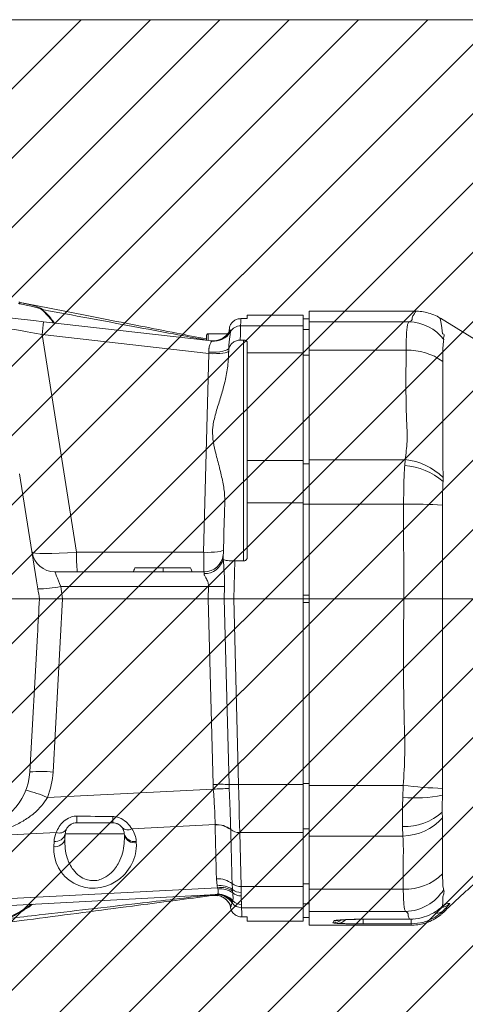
# Model space of a CAD drawing. Header units: millimetres. Extents: x 0 to 8410, y 0 to 5940.
# Tile 52 of 179: x 2735 to 2850, y 4148 to 4403. Entities that reach past the tile are written whole.
import ezdxf

# ---------------------------------------------------------------- set-up
doc = ezdxf.new("R2010")
doc.units = ezdxf.units.MM
doc.header["$LTSCALE"] = 10
doc.linetypes.add('CENTERX2', pattern=[20.32, 12.7, -2.54, 2.54, -2.54])

msp = doc.modelspace()

# ---------------------------------------------------------------- hatches: boundary and pattern name
at = {"linetype": 'Continuous'}
h = msp.add_hatch(dxfattribs=at)
h.set_pattern_fill('ANSI31', color=8, scale=4, style=0)
h.paths.add_polyline_path([(2617.03, 4402.87), (2617.03, 4102.87), (2917.03, 4102.87), (2917.03, 4402.87)], flags=0)

# ---------------------------------------------------------------- linework, layer by layer
at = {"color": 7, "linetype": 'Continuous', "lineweight": 0}
for p, q in [((2617.03, 4402.87), (2917.03, 4402.87)), ((2791.85, 4325.45), (2792.53, 4325.45)), ((2808.03, 4326.37), (2793.53, 4326.37)), ((2793.53, 4325.51), (2793.53, 4326.37)), ((2808.03, 4326.37), (2808.03, 4323.59)), ((2809.53, 4325.37), (2808.03, 4325.37)), ((2837.1, 4327.37), (2809.53, 4327.37)), ((2809.53, 4324.62), (2809.53, 4327.37)), ((2740.75, 4324.65), (2784.29, 4319.68)), ((2788.83, 4321.86), (2788.85, 4322.61)), ((2808.03, 4316.62), (2808.03, 4323.59)), ((2809.53, 4317.27), (2809.53, 4324.62)), ((2782.93, 4319.84), (2782.93, 4321.01)), ((2788.43, 4321.51), (2783.43, 4321.51)), ((2791.72, 4319.88), (2792.53, 4319.88)), ((2793.53, 4319.25), (2793.53, 4316.62)), ((2793.53, 4288.67), (2793.53, 4316.62)), ((2808.03, 4316.62), (2808.03, 4288.67)), ((2809.53, 4288.92), (2809.53, 4317.27)), ((2793.53, 4288.67), (2793.53, 4277.71)), ((2808.03, 4277.71), (2808.03, 4288.67)), ((2809.53, 4277.38), (2809.53, 4288.92)), ((2734.57, 4285.25), (2738.96, 4257.51)), ((2793.53, 4263.69), (2793.53, 4277.71)), ((2808.03, 4277.71), (2808.03, 4252.87)), ((2809.53, 4252.87), (2809.53, 4277.38)), ((2787.3, 4264.24), (2787.27, 4263.24)), ((2787.34, 4264.74), (2787.3, 4264.24)), ((2787.27, 4263.24), (2787.32, 4263.1)), ((2790.28, 4262.68), (2792.53, 4262.68)), ((2743.71, 4259.87), (2782.34, 4259.87)), ((2738.96, 4257.51), (2739.3, 4255.44)), ((2745.72, 4252.87), (2783.42, 4252.87)), ((2783.42, 4252.87), (2787.55, 4252.87)), ((2790.03, 4252.87), (2787.55, 4252.87)), ((2790.03, 4252.87), (2808.03, 4252.87)), ((2808.03, 4252.87), (2808.03, 4204.79)), ((2834.05, 4252.87), (2809.53, 4252.87)), ((2809.53, 4204.54), (2809.53, 4252.87)), ((2868.19, 4252.87), (2844.08, 4252.87)), ((2739.18, 4243.5), (2737.23, 4208.04)), ((2808.03, 4192.35), (2808.03, 4204.79)), ((2809.53, 4191.44), (2809.53, 4204.54)), ((2758.68, 4194.87), (2749.38, 4194.87)), ((2746.38, 4192.03), (2746.31, 4190.68)), ((2761.7, 4191.69), (2761.68, 4192.03)), ((2808.03, 4192.35), (2808.03, 4178.37)), ((2809.53, 4177.68), (2809.53, 4191.44)), ((2808.03, 4172.89), (2808.03, 4178.37)), ((2809.53, 4171.92), (2809.53, 4177.68)), ((2785.56, 4176.29), (2626.75, 4167.92)), ((2789.11, 4173.35), (2789.1, 4173.82)), ((2808.03, 4172.89), (2808.03, 4169.37)), ((2792.53, 4170.52), (2792.11, 4170.52)), ((2793.53, 4169.37), (2793.53, 4170.46)), ((2808.03, 4170.37), (2809.53, 4170.37)), ((2809.53, 4168.37), (2809.53, 4171.92)), ((2823.53, 4169.88), (2835.51, 4169.88)), ((2835.51, 4169.89), (2836.55, 4169.96)), ((2843.91, 4171.28), (2844.51, 4171.81)), ((2843.91, 4171.29), (2843.91, 4171.28)), ((2844.5, 4171.81), (2844.5, 4171.82)), ((2793.53, 4169.37), (2808.03, 4169.37)), ((2809.53, 4168.37), (2836.07, 4168.37))]:
    msp.add_line(p, q, dxfattribs=at)
at = {"color": 8, "linetype": 'Continuous', "lineweight": 0}
for p, q in [((2740.52, 4327.78), (2740.37, 4327.7)), ((2791.8, 4323.59), (2808.03, 4323.59)), ((2808.03, 4322.6), (2809.53, 4322.6)), ((2835.38, 4324.62), (2809.53, 4324.62)), ((2740.4, 4321.3), (2749.33, 4264.93)), ((2783.58, 4316.38), (2740.4, 4321.3)), ((2783.43, 4321.51), (2783.43, 4319.78)), ((2789.2, 4322.19), (2789.2, 4322.09)), ((2792.53, 4262.68), (2792.53, 4319.88)), ((2784.29, 4319.65), (2784.29, 4319.68)), ((2782.23, 4264.93), (2783.58, 4316.38)), ((2808.03, 4316.62), (2793.53, 4316.62)), ((2809.53, 4315.99), (2808.03, 4315.99)), ((2834.66, 4317.27), (2809.53, 4317.27)), ((2793.53, 4288.67), (2808.03, 4288.67)), ((2808.03, 4287.81), (2809.53, 4287.81)), ((2834.39, 4288.92), (2809.53, 4288.92)), ((2834.28, 4287.43), (2834.39, 4288.92)), ((2844.27, 4284.27), (2844.21, 4283.31)), ((2808.03, 4277.71), (2793.53, 4277.71)), ((2809.53, 4277.42), (2808.03, 4277.42)), ((2834.01, 4277.38), (2809.53, 4277.38)), ((2834.05, 4252.87), (2834.01, 4277.38)), ((2844.08, 4277.17), (2844.08, 4252.87)), ((2749.33, 4264.93), (2782.23, 4264.93)), ((2790.28, 4262.68), (2790.03, 4252.87)), ((2745.22, 4256.08), (2745.72, 4252.87)), ((2783.5, 4256.08), (2745.22, 4256.08)), ((2783.42, 4252.87), (2783.5, 4256.08)), ((2787.63, 4256.09), (2787.55, 4252.87)), ((2808.03, 4253.81), (2809.53, 4253.81)), ((2745.69, 4252.87), (2743.23, 4208.02)), ((2784.68, 4204.8), (2783.42, 4252.87)), ((2787.55, 4252.87), (2788.81, 4204.79)), ((2790.03, 4252.87), (2791.28, 4204.79)), ((2809.53, 4251.93), (2808.03, 4251.93)), ((2741.79, 4201.42), (2784.73, 4203.56)), ((2784.73, 4203.56), (2784.68, 4204.8)), ((2788.81, 4204.79), (2788.84, 4203.72)), ((2791.28, 4204.79), (2808.03, 4204.79)), ((2808.03, 4205.07), (2809.53, 4205.07)), ((2833.89, 4204.54), (2809.53, 4204.54)), ((2833.78, 4201.46), (2833.89, 4204.54)), ((2844.11, 4203.76), (2844.06, 4202.01)), ((2844.03, 4197.6), (2844.07, 4196.11)), ((2785.19, 4194.39), (2763.61, 4193.32)), ((2785.2, 4194.35), (2785.19, 4194.39)), ((2789.23, 4193.14), (2789.23, 4193.1)), ((2809.53, 4193.28), (2808.03, 4193.28)), ((2833.81, 4191.44), (2833.74, 4193.87)), ((2744.07, 4192.35), (2655.24, 4187.92)), ((2743.41, 4188.71), (2743.48, 4190.07)), ((2761.68, 4192.03), (2746.38, 4192.03)), ((2764.77, 4190.07), (2764.79, 4189.72)), ((2808.03, 4192.35), (2791.56, 4192.35)), ((2791.56, 4192.35), (2791.92, 4178.37)), ((2833.81, 4191.44), (2809.53, 4191.44)), ((2785.72, 4178.56), (2785.55, 4180.37)), ((2635.21, 4170.13), (2785.82, 4178.06)), ((2785.82, 4178.06), (2785.72, 4178.56)), ((2785.91, 4177.73), (2785.82, 4178.06)), ((2789.6, 4179.12), (2789.68, 4177.63)), ((2789.68, 4177.63), (2789.72, 4177.24)), ((2789.72, 4177.24), (2789.77, 4176.75)), ((2791.92, 4178.37), (2808.03, 4178.37)), ((2808.03, 4179.07), (2809.53, 4179.07)), ((2833.92, 4177.68), (2809.53, 4177.68)), ((2785.56, 4176.29), (2785.82, 4176.38)), ((2789.8, 4174.64), (2789.71, 4174.37)), ((2789.71, 4174.37), (2789.6, 4174.16)), ((2808.03, 4172.89), (2792.05, 4172.89)), ((2809.53, 4173.88), (2808.03, 4173.88)), ((2844.09, 4173.28), (2843.86, 4173.05)), ((2844.68, 4172.05), (2844.52, 4171.9)), ((2834.52, 4171.92), (2809.53, 4171.92)), ((2815.66, 4168.98), (2815.93, 4169.45)), ((2823.53, 4169.89), (2835.51, 4169.89)), ((2823.53, 4169.89), (2823.53, 4169.88)), ((2823.53, 4169.84), (2823.53, 4168.7)), ((2835.51, 4169.89), (2835.51, 4169.88)), ((2835.94, 4169.88), (2835.94, 4168.7)), ((2843.97, 4171.85), (2843.91, 4171.29)), ((2844.5, 4171.82), (2844.52, 4171.9)), ((2835.94, 4168.7), (2823.53, 4168.7)), ((2836.07, 4168.37), (2835.94, 4168.7))]:
    msp.add_line(p, q, dxfattribs=at)
at = {"color": 7, "linetype": 'CENTERX2', "lineweight": 0}
msp.add_line((2430.19, 4252.87), (3797.54, 4252.87), dxfattribs=at)
at = {"color": 8, "linetype": 'Continuous', "lineweight": 0, "flags": 128}
for points in [[(2734.62, 4329.31), (2734.58, 4329.32), (2734.54, 4329.32), (2734.5, 4329.33), (2734.45, 4329.34), (2734.41, 4329.35), (2734.37, 4329.36), (2734.33, 4329.36), (2734.29, 4329.37)], [(2734.73, 4329.64), (2734.73, 4329.64), (2738.14, 4328.87), (2740.07, 4328.15), (2740.46, 4327.85), (2740.52, 4327.78), (2740.52, 4327.78)], [(2791.85, 4325.45), (2791.83, 4324.65), (2791.8, 4323.59)], [(2843.46, 4325.44), (2843.46, 4325.46), (2843.72, 4324.2), (2843.91, 4323.03), (2844.09, 4321.54), (2844.09, 4321.54), (2844.09, 4321.54)], [(2791.8, 4323.59), (2791.79, 4323.18), (2791.78, 4322.42), (2791.75, 4321.31), (2791.72, 4319.88)], [(2783.55, 4316.74), (2784.55, 4316.73), (2785.51, 4316.77), (2786.4, 4316.86), (2787.19, 4316.99), (2787.84, 4317.16), (2788.32, 4317.37), (2788.62, 4317.59), (2788.73, 4317.83)], [(2783.58, 4316.38), (2784.57, 4316.36), (2785.53, 4316.38), (2786.41, 4316.43), (2787.19, 4316.51), (2787.83, 4316.61), (2788.31, 4316.73), (2788.61, 4316.87), (2788.71, 4317.03)], [(2782.23, 4264.93), (2783.22, 4264.92), (2784.18, 4264.94), (2785.07, 4264.98), (2785.84, 4265.06), (2786.48, 4265.16), (2786.96, 4265.29), (2787.26, 4265.43), (2787.36, 4265.58)], [(2743.71, 4259.87), (2743.74, 4259.8), (2743.83, 4259.59), (2743.96, 4259.24), (2744.15, 4258.77), (2744.38, 4258.2), (2744.64, 4257.55), (2744.92, 4256.83), (2745.22, 4256.08)], [(2782.32, 4259.43), (2782.33, 4259.67), (2782.34, 4259.82), (2782.34, 4259.87)], [(2844.08, 4252.87), (2844.08, 4252.87), (2844.08, 4228.91), (2844.08, 4207.03), (2844.08, 4207.03)], [(2791.28, 4204.79), (2791.35, 4202.03), (2791.4, 4199.35), (2791.46, 4196.81), (2791.51, 4194.46), (2791.56, 4192.35)], [(2791.92, 4178.37), (2791.94, 4177.83), (2791.95, 4177.32), (2791.96, 4176.83)], [(2792.03, 4173.7), (2792.04, 4173.34), (2792.04, 4173.07), (2792.05, 4172.89)], [(2792.05, 4172.89), (2792.08, 4171.54), (2792.11, 4170.52)]]:
    msp.add_lwpolyline(points, dxfattribs=at)
at = {"color": 7, "linetype": 'Continuous', "lineweight": 0, "flags": 128}
for points in [[(2734.4, 4329.7), (2734.44, 4329.69), (2734.48, 4329.69), (2734.52, 4329.68), (2734.56, 4329.67), (2734.61, 4329.66), (2734.65, 4329.65), (2734.69, 4329.65), (2734.73, 4329.64)], [(2725.73, 4326.37), (2726.62, 4326.26), (2727.88, 4326.12), (2729.46, 4325.94), (2731.33, 4325.73), (2733.45, 4325.48), (2735.76, 4325.22), (2738.22, 4324.94), (2740.75, 4324.65)], [(2870.3, 4309.14), (2856.81, 4317.4), (2843.52, 4325.54)], [(2784.03, 4319.71), (2784.8, 4319.69), (2785.57, 4319.78)], [(2788.71, 4317.11), (2788.72, 4317.36), (2788.72, 4317.6), (2788.73, 4317.83)], [(2788.67, 4315.6), (2788.69, 4316.36), (2788.71, 4317.11)], [(2787.34, 4264.74), (2787.38, 4266.2), (2787.42, 4267.99), (2787.48, 4270.1), (2787.54, 4272.49), (2787.61, 4275.16), (2787.69, 4278.08)], [(2764.39, 4260.87), (2764.28, 4260.57), (2764.17, 4260.27), (2764.03, 4259.87)], [(2778.86, 4260.87), (2778.97, 4260.57), (2779.08, 4260.27), (2779.22, 4259.87)]]:
    msp.add_lwpolyline(points, dxfattribs=at)
at = {"color": 8, "linetype": 'Continuous', "lineweight": 0}
for centre, radius, start, end in [((2642.77, 4333.2), 98.36, 353.0522, 355.0135), ((2784.6, 4324.68), 5, 281.2386, 334.6123), ((2791.8, 4320.59), 3, 89.9466, 150.0443), ((2835.05, 4312.82), 11.8, 37.582, 88.401), ((2784.89, 4324.6), 4.99, 263.1617, 329.8012), ((2784.85, 4324.65), 5, 280.9662, 330.475), ((2835.16, 4301.98), 15.3, 54.1186, 91.8741), ((2832.85, 4269.97), 17.52, 49.5806, 85.3219), ((2832.72, 4272.56), 16.45, 45.3837, 84.1571), ((2835.98, 4134.89), 142.51, 86.7442, 90.7931), ((2794.93, 4263.8), 45.61, 178.573, 184.9372), ((2782.56, 4264.24), 4.82, 267.1304, 347.9336), ((2738.76, 4288.11), 32.68, 270.9495, 281.3952), ((2785.47, 4316.6), 60.55, 268.1364, 272.0455), ((2740.16, 4179.3), 28.88, 83.9007, 95.8074), ((2722.03, 4209.19), 21.23, 338.5378, 356.854), ((2729.37, 4173.81), 30.27, 65.7949, 76.965), ((2786.65, 4144.15), 60.69, 87.9605, 91.8609), ((2789.24, 4142.98), 60.75, 90.3721, 94.2523), ((2790.1, 4241.21), 36.44, 267.9601, 271.858), ((2849.39, 4340.47), 136.81, 263.493, 267.7892), ((2837.05, 4236.3), 34.99, 264.6365, 281.5432), ((2833.96, 4209.33), 15.46, 269.1615, 310.6384), ((2732.49, 4196.28), 16.94, 355.2155, 1.0804), ((2745.38, 4196.19), 13.37, 354.3277, 1.2237), ((2833.51, 4205.71), 14.27, 271.2128, 317.7475), ((2744.83, 4194.45), 2.24, 249.9729, 325.0687), ((2762.58, 4195.18), 2.13, 225.8296, 298.9301), ((2758.78, 4189.75), 6, 3, 36.492), ((2785.56, 4188.44), 5.96, 51.9871, 93.5206), ((2785.57, 4188.4), 5.96, 52.0512, 93.6314), ((2791.42, 4195.89), 3.54, 231.9596, 272.2842), ((2743.78, 4191.29), 2.61, 261.9604, 346.3077), ((2749.48, 4189.75), 6, 154.3675, 177), ((2743.85, 4192.64), 2.61, 261.9553, 346.3106), ((2764.27, 4192.69), 2.67, 194.3564, 280.8857), ((2764.29, 4192.35), 2.67, 194.3619, 280.8802), ((2785.93, 4174.43), 5.95, 51.9599, 93.6352), ((2834.41, 4191.38), 13.71, 267.9253, 314.7442), ((2786.51, 4172.99), 5.62, 55.592, 98.0166), ((2786.7, 4172.59), 5.54, 56.9695, 99.1874), ((2786.59, 4172.3), 5.47, 54.4331, 97.0507), ((2791.78, 4181.91), 3.54, 231.8636, 272.2943), ((2791.86, 4180.18), 3.35, 229.4819, 271.7056), ((2834.2, 4183.89), 11.98, 271.5346, 328.1743), ((2785.51, 4171.3), 4.99, 34.9898, 92.9999), ((2785.81, 4171.39), 4.91, 37.4046, 92.8938), ((2785.97, 4171.31), 5.08, 41.0602, 91.6719), ((2784.72, 4171.24), 5, 22.9584, 73.773), ((2791.92, 4179.25), 3.3, 229.1434, 270.8077), ((2792.01, 4176.76), 3.06, 223.7443, 270.4255), ((2792.04, 4175.9), 3, 215.4349, 270.0551), ((2843.22, 4176.86), 3.99, 277.7005, 313.1402), ((2842.31, 4176.85), 3.97, 292.0524, 315.1587), ((2815.67, 4172.98), 4, 269.937, 305.1589), ((2815.93, 4173.44), 3.99, 269.8854, 285.8717), ((2816.7, 4172.02), 3.21, 272.2054, 315.0285), ((2842.71, 4173.64), 2.18, 249.0938, 305.119)]:
    msp.add_arc(centre, radius, start, end, dxfattribs=at)
at = {"color": 7, "linetype": 'Continuous', "lineweight": 0}
for centre, radius, start, end in [((2783.43, 4321.01), 0.5, 90, 180), ((2784.85, 4324.66), 5.01, 263.5164, 280.9288), ((2743.71, 4265.87), 6, 189, 270), ((2782.34, 4264.87), 5, 270, 352.8043), ((2722.03, 4208.87), 15.23, 185.3309, 356.854), ((2749.38, 4191.87), 3, 154.3675, 177), ((2758.68, 4191.87), 3, 3, 36.492), ((2784.93, 4171.08), 4.98, 79.0965, 97.5159), ((2784.72, 4171.25), 4.99, 73.7696, 93.0229), ((2841.89, 4174.83), 4, 311.0624, 329.0284)]:
    msp.add_arc(centre, radius, start, end, dxfattribs=at)
at = {"color": 8, "linetype": 'Continuous', "lineweight": 0}
for centre, major_axis, ratio, start_param, end_param in [((2741.12, 4320.58), (12.55, -2.52), 0.044159, 1.637199, 2.877381), ((2783.67, 4315.73), (-0.33, 4.06), 0.009693, 1.318551, 1.409858), ((2749.79, 4265.87), (12, 0.93), 0.074854, 3.147554, 4.668321), ((2782.37, 4265.87), (0.03, 6), 0.021814, 1.727971, 3.141688), ((2655.82, 4197.87), (221.39, -3), 0.000002, 5.148929, 5.195877), ((2936.85, -1356.67), (-239.71, 9158.63), 0.000873, 0.91963, 0.921546), ((2937.01, -1360.2), (-239.88, 9162.16), 0.000327, 0.919624, 0.921541), ((2754.1, 4188.66), (7.55, 7.96), 0.953816, 2.300938, 5.547395)]:
    msp.add_ellipse(centre, major_axis=major_axis, ratio=ratio, start_param=start_param, end_param=end_param, dxfattribs=at)
at = {"color": 7, "linetype": 'Continuous', "lineweight": 0}
for centre, major_axis, ratio, start_param, end_param in [((2744.24, 4262.57), (-18.16, 114.64), 0.051693, 1.624825, 1.647392), ((2745.18, 4243.17), (6.3, 114.64), 0.052257, 1.48907, 1.570796), ((2736.7, 4310.19), (-9.13, 57.31), 0.10338, 3.119684, 3.12513)]:
    msp.add_ellipse(centre, major_axis=major_axis, ratio=ratio, start_param=start_param, end_param=end_param, dxfattribs=at)
at = {"color": 8, "linetype": 'Continuous', "lineweight": 0}
for points, knots in [([(2734.73, 4329.64), (2734.73, 4329.63), (2734.72, 4329.63), (2734.69, 4329.56), (2734.66, 4329.46), (2734.63, 4329.36), (2734.62, 4329.31)], [0, 0, 0, 0, 0.25, 0.500007, 0.749984, 1, 1, 1, 1]), ([(2740.37, 4327.7), (2740.37, 4327.7), (2740.25, 4327.82), (2739.49, 4328.2), (2737.55, 4328.71), (2735.75, 4329.08), (2734.62, 4329.31)], [0, 0, 0, 0, 0.000165, 0.095541, 0.433973, 1, 1, 1, 1]), ([(2743.29, 4324.36), (2743.19, 4324.52), (2742.46, 4325.66), (2741.34, 4326.76), (2740.37, 4327.7)], [0, 0, 0, 0, 0.140018, 1, 1, 1, 1]), ([(2740.52, 4327.78), (2741.49, 4326.82), (2742.65, 4325.7), (2743.38, 4324.52), (2743.5, 4324.34)], [0, 0, 0, 0, 0.841784, 1, 1, 1, 1]), ([(2782.93, 4319.89), (2780.11, 4320.42), (2773.82, 4321.59), (2763.65, 4323.49), (2752.33, 4325.59), (2744.5, 4327.04), (2740.52, 4327.78)], [0, 0, 0, 0, 0.200441, 0.446877, 0.718872, 1, 1, 1, 1]), ([(2835.38, 4324.62), (2835.66, 4324.75), (2836.22, 4325.01), (2836.18, 4325.37), (2836.24, 4325.92), (2836.8, 4326.69), (2837.1, 4327.31), (2837.1, 4327.3), (2837.1, 4327.3)], [0, 0, 0, 0, 0.073008, 0.1466, 0.22023, 0.441443, 0.783204, 1, 1, 1, 1]), ([(2788.83, 4321.83), (2788.88, 4322.07), (2788.98, 4322.62), (2789.07, 4322.57), (2789.11, 4322.54)], [0, 0, 0, 0, 0.4543627, 1, 1, 1, 1]), ([(2789.11, 4322.54), (2789.13, 4322.48), (2789.15, 4322.37), (2789.18, 4322.24), (2789.2, 4322.19)], [0, 0, 0, 0, 0.524192, 1, 1, 1, 1]), ([(2834.66, 4317.27), (2834.67, 4318.08), (2834.67, 4319.71), (2834.75, 4321.65), (2834.89, 4323.17), (2835.09, 4324.21), (2835.29, 4324.48), (2835.38, 4324.62)], [0, 0, 0, 0, 0.199962, 0.405409, 0.604038, 0.808043, 1, 1, 1, 1]), ([(2789.2, 4322.09), (2789.19, 4322.01), (2789.16, 4321.8), (2789.02, 4320.98), (2788.83, 4319.64), (2788.76, 4318.43), (2788.73, 4317.83)], [0, 0, 0, 0, 0.181461, 0.469876, 0.739238, 1, 1, 1, 1]), ([(2844.09, 4321.54), (2844.09, 4321.54), (2844.7, 4321.54), (2844.3, 4320.64), (2844.37, 4320.23), (2844.4, 4320.02)], [0, 0, 0, 0, 0.000016, 0.494482, 1, 1, 1, 1]), ([(2844.4, 4320.02), (2844.37, 4319.81), (2844.25, 4319.15), (2844.15, 4317.43), (2844.14, 4315.41), (2844.13, 4314.38)], [0, 0, 0, 0, 0.186729, 0.586611, 1, 1, 1, 1]), ([(2783.55, 4316.74), (2783.55, 4317.08), (2783.55, 4317.49), (2783.69, 4318.21), (2783.92, 4318.9), (2784.2, 4319.46), (2784.27, 4319.59), (2784.29, 4319.65)], [0, 0, 0, 0, 0.2244927, 0.2700699, 0.540908, 0.824715, 1, 1, 1, 1]), ([(2834.39, 4288.92), (2834.61, 4290.48), (2835.05, 4293.62), (2834.79, 4298.35), (2834.55, 4306.23), (2834.61, 4312.54), (2834.66, 4317.27)], [0, 0, 0, 0, 0.165959, 0.332824, 0.49973, 1, 1, 1, 1]), ([(2844.13, 4314.38), (2844.13, 4307.89), (2844.13, 4298.78), (2844.14, 4291.26), (2844.14, 4288.17), (2844.14, 4288.17)], [0, 0, 0, 0, 0.712129, 0.999996, 1, 1, 1, 1]), ([(2834.01, 4277.38), (2834.01, 4278.45), (2834.02, 4280.63), (2834.09, 4284.07), (2834.21, 4286.23), (2834.28, 4287.43)], [0, 0, 0, 0, 0.301387, 0.611087, 1, 1, 1, 1]), ([(2844.14, 4288.17), (2844.14, 4288.17), (2844.14, 4288.17), (2844.2, 4286.22), (2844.27, 4284.27)], [0, 0, 0, 0, 0.000007, 1, 1, 1, 1]), ([(2844.21, 4283.31), (2844.18, 4282.55), (2844.09, 4280.6), (2844.08, 4278.47), (2844.08, 4277.17)], [0, 0, 0, 0, 0.387057, 1, 1, 1, 1]), ([(2787.32, 4263.1), (2787.36, 4262.46), (2787.45, 4261.08), (2787.64, 4258.7), (2787.63, 4256.99), (2787.63, 4256.09)], [0, 0, 0, 0, 0.2899, 0.626932, 1, 1, 1, 1]), ([(2783.5, 4256.08), (2783.49, 4256.35), (2783.48, 4256.77), (2783.22, 4257.54), (2782.82, 4258.27), (2782.47, 4258.88), (2782.33, 4259.23), (2782.32, 4259.37), (2782.32, 4259.43)], [0, 0, 0, 0, 0.185295, 0.283723, 0.580511, 0.808273, 0.908378, 1, 1, 1, 1]), ([(2833.89, 4204.54), (2834.07, 4207.21), (2834.44, 4212.58), (2834.16, 4220.64), (2833.92, 4234.07), (2834, 4244.81), (2834.05, 4252.87)], [0, 0, 0, 0, 0.166386, 0.333188, 0.500002, 1, 1, 1, 1]), ([(2844.08, 4207.03), (2844.08, 4207.03), (2844.08, 4205.93), (2844.1, 4204.84), (2844.11, 4203.76)], [0, 0, 0, 0, 0.000036, 1, 1, 1, 1]), ([(2785.19, 4194.39), (2785.19, 4194.5), (2785.18, 4195.16), (2785.15, 4196.5), (2785.06, 4198.61), (2784.92, 4200.99), (2784.8, 4202.69), (2784.73, 4203.56)], [0, 0, 0, 0, 0.043461, 0.268223, 0.499432, 0.745458, 1, 1, 1, 1]), ([(2788.84, 4203.72), (2788.85, 4203.56), (2788.9, 4202.5), (2788.98, 4200.53), (2789.09, 4197.91), (2789.17, 4195.36), (2789.21, 4193.89), (2789.23, 4193.14)], [0, 0, 0, 0, 0.041743, 0.268819, 0.501831, 0.747139, 1, 1, 1, 1]), ([(2741.79, 4201.42), (2741.3, 4200.69), (2740.25, 4199.08), (2738.07, 4197.04), (2735.45, 4195.22), (2732.49, 4193.76), (2728.71, 4192.47), (2724.03, 4191.64), (2719.22, 4191.65), (2715.11, 4192.28), (2711.97, 4193.19), (2709.2, 4194.4), (2706.89, 4195.78), (2704.8, 4197.45), (2703.7, 4198.8), (2703.14, 4199.49)], [0, 0, 0, 0, 0.058598, 0.128966, 0.201569, 0.277932, 0.355686, 0.474858, 0.595475, 0.674966, 0.756064, 0.819075, 0.883066, 0.940626, 1, 1, 1, 1]), ([(2833.74, 4193.87), (2833.73, 4194.78), (2833.7, 4196.61), (2833.73, 4199.22), (2833.77, 4200.88), (2833.78, 4201.46)], [0, 0, 0, 0, 0.387238, 0.785214, 1, 1, 1, 1]), ([(2844.06, 4202.01), (2844.05, 4201.68), (2844.01, 4200.12), (2844.02, 4198.71), (2844.03, 4197.6)], [0, 0, 0, 0, 0.214933, 1, 1, 1, 1]), ([(2744.07, 4192.35), (2744.29, 4192.86), (2744.72, 4193.87), (2745.93, 4195.34), (2747.45, 4196.3), (2748.7, 4196.6), (2749.31, 4196.6), (2749.43, 4196.6)], [0, 0, 0, 0, 0.270397, 0.529625, 0.77047, 0.953388, 1, 1, 1, 1]), ([(2758.74, 4196.48), (2758.88, 4196.47), (2759.52, 4196.45), (2760.26, 4196.24), (2761.42, 4195.71), (2762.63, 4194.79), (2763.27, 4193.82), (2763.61, 4193.32)], [0, 0, 0, 0, 0.061542, 0.29075, 0.339407, 0.657658, 1, 1, 1, 1]), ([(2844.07, 4196.11), (2844.06, 4195.26), (2844.06, 4194.42), (2844.06, 4194.42), (2844.06, 4194.42)], [0, 0, 0, 0, 0.99998, 1, 1, 1, 1]), ([(2844.06, 4194.42), (2844.06, 4194.42), (2844.06, 4194.42), (2844.06, 4188.03), (2844.06, 4181.65)], [0, 0, 0, 0, 0.000002, 1, 1, 1, 1]), ([(2746.31, 4190.68), (2746.3, 4189.86), (2746.3, 4188.22), (2746.76, 4186.05), (2747.5, 4184.17), (2748.5, 4182.52), (2749.9, 4181.09), (2751.63, 4180.16), (2753.34, 4179.82), (2754.98, 4179.97), (2756.73, 4180.64), (2758.23, 4181.76), (2759.44, 4183.19), (2760.47, 4184.89), (2761.27, 4187.02), (2761.72, 4189.4), (2761.7, 4190.97), (2761.7, 4191.69)], [0, 0, 0, 0, 0.085851, 0.173454, 0.234029, 0.295813, 0.370992, 0.427692, 0.474093, 0.520599, 0.565627, 0.636023, 0.690697, 0.746829, 0.834555, 0.924676, 1, 1, 1, 1]), ([(2833.92, 4177.68), (2833.89, 4179.98), (2833.84, 4183.42), (2833.99, 4188), (2833.87, 4190.3), (2833.81, 4191.44)], [0, 0, 0, 0, 0.4999492, 0.7501105, 1, 1, 1, 1]), ([(2844.06, 4181.65), (2844.06, 4181.52), (2844.07, 4181.4), (2844.07, 4181.4), (2844.07, 4181.4)], [0, 0, 0, 0, 0.999873, 1, 1, 1, 1]), ([(2844.07, 4181.4), (2844.07, 4181.4), (2844.07, 4181.4), (2844.13, 4178.55), (2844.29, 4177.9), (2844.37, 4177.58)], [0, 0, 0, 0, 0.000006, 0.497217, 1, 1, 1, 1]), ([(2785.82, 4176.38), (2785.91, 4176.52), (2786.04, 4176.69), (2786.02, 4177.21), (2785.96, 4177.53), (2785.91, 4177.73)], [0, 0, 0, 0, 0.514614, 0.683916, 1, 1, 1, 1]), ([(2834.52, 4171.92), (2834.43, 4172.07), (2834.26, 4172.39), (2834.09, 4173.55), (2833.96, 4175.25), (2833.93, 4176.86), (2833.92, 4177.68)], [0, 0, 0, 0, 0.234216, 0.474844, 0.733062, 1, 1, 1, 1]), ([(2844.37, 4177.58), (2844.44, 4177.36), (2844.58, 4176.91), (2844.21, 4175.95), (2844.21, 4175.95), (2844.21, 4175.95)], [0, 0, 0, 0, 0.496726, 0.99999, 1, 1, 1, 1]), ([(2731.63, 4170.08), (2734.31, 4170.39), (2745.5, 4171.68), (2763.03, 4173.72), (2777.86, 4175.47), (2784.17, 4176.22)], [0, 0, 0, 0, 0.1528469, 0.6391258, 1, 1, 1, 1]), ([(2784.28, 4176.01), (2784.28, 4176.01), (2784.28, 4176.03), (2784.22, 4176.14), (2784.17, 4176.22)], [0, 0, 0, 0, 0.3346747, 1, 1, 1, 1]), ([(2789.77, 4176.75), (2789.79, 4176.37), (2789.84, 4175.59), (2789.84, 4174.97), (2789.81, 4174.71), (2789.8, 4174.64)], [0, 0, 0, 0, 0.414267, 0.840529, 1, 1, 1, 1]), ([(2791.96, 4176.83), (2791.96, 4176.63), (2791.97, 4176.33), (2791.97, 4176.05), (2791.97, 4175.95)], [0, 0, 0, 0, 0.649343, 1, 1, 1, 1]), ([(2791.97, 4175.95), (2791.97, 4175.56), (2791.97, 4174.64), (2792.01, 4174.04), (2792.03, 4173.7)], [0, 0, 0, 0, 0.42036, 1, 1, 1, 1]), ([(2844.21, 4175.95), (2844.21, 4175.95), (2844.21, 4175.95), (2844.15, 4174.61), (2844.09, 4173.28)], [0, 0, 0, 0, 0.0000024, 1, 1, 1, 1]), ([(2731.48, 4170.2), (2732.91, 4170.92), (2735.17, 4172.06), (2737.01, 4173.31), (2737.69, 4173.77)], [0, 0, 0, 0, 0.62945, 1, 1, 1, 1]), ([(2738.07, 4173.79), (2737.32, 4173.28), (2735.41, 4171.99), (2733.06, 4170.8), (2731.63, 4170.08)], [0, 0, 0, 0, 0.390346, 1, 1, 1, 1]), ([(2789.32, 4173.19), (2789.29, 4173.17), (2789.23, 4173.12), (2789.14, 4173.58), (2789.1, 4173.82)], [0, 0, 0, 0, 0.485069, 1, 1, 1, 1]), ([(2789.6, 4174.16), (2789.55, 4174.01), (2789.42, 4173.65), (2789.36, 4173.36), (2789.32, 4173.19)], [0, 0, 0, 0, 0.407619, 1, 1, 1, 1]), ([(2845.95, 4173.95), (2845.94, 4173.9), (2845.91, 4173.8), (2845.22, 4173.06), (2844.41, 4172.28), (2843.97, 4171.85)], [0, 0, 0, 0, 0.289183, 0.612571, 1, 1, 1, 1]), ([(2844.09, 4173.28), (2844.39, 4173.53), (2844.91, 4173.97), (2845.07, 4174.02), (2845.13, 4174.04)], [0, 0, 0, 0, 0.588547, 1, 1, 1, 1]), ([(2845.13, 4174.04), (2845.32, 4174.02), (2845.62, 4173.99), (2845.86, 4173.96), (2845.95, 4173.95)], [0, 0, 0, 0, 0.657246, 1, 1, 1, 1]), ([(2815.93, 4169.45), (2815.98, 4169.48), (2816.11, 4169.56), (2817.06, 4169.68), (2818.83, 4169.8), (2821.09, 4169.88), (2822.74, 4169.89), (2823.53, 4169.89)], [0, 0, 0, 0, 0.1399403, 0.3591478, 0.5784417, 0.7975964, 1, 1, 1, 1]), ([(2835.51, 4169.89), (2835.38, 4170.18), (2835.22, 4170.56), (2835.17, 4171.15), (2835.16, 4171.52), (2834.73, 4171.79), (2834.52, 4171.92)], [0, 0, 0, 0, 0.499449, 0.666636, 0.833753, 1, 1, 1, 1]), ([(2843.97, 4171.85), (2843.39, 4171.37), (2842.03, 4170.24), (2839.24, 4168.97), (2837.05, 4168.79), (2835.94, 4168.7)], [0, 0, 0, 0, 0.271387, 0.632436, 1, 1, 1, 1]), ([(2816.82, 4168.82), (2816.51, 4168.84), (2815.8, 4168.89), (2815.71, 4168.95), (2815.66, 4168.98)], [0, 0, 0, 0, 0.439768, 1, 1, 1, 1]), ([(2823.53, 4168.7), (2823.13, 4168.7), (2821.81, 4168.7), (2820.04, 4168.72), (2818.14, 4168.76), (2817.32, 4168.8), (2816.82, 4168.82)], [0, 0, 0, 0, 0.15095, 0.493868, 0.687031, 1, 1, 1, 1])]:
    msp.add_open_spline(points, degree=3, knots=knots, dxfattribs=at)
at = {"color": 7, "linetype": 'Continuous', "lineweight": 0}
for points, knots in [([(2734.73, 4329.64), (2738.29, 4328.94), (2745.34, 4327.55), (2755.73, 4325.51), (2765.7, 4323.56), (2774.73, 4321.79), (2780.38, 4320.68), (2782.93, 4320.18)], [0, 0, 0, 0, 0.221228, 0.437899, 0.645708, 0.840497, 1, 1, 1, 1]), ([(2791.85, 4325.45), (2791.54, 4325.42), (2790.92, 4325.37), (2790.08, 4324.94), (2789.41, 4324.3), (2788.96, 4323.49), (2788.89, 4322.9), (2788.85, 4322.61)], [0, 0, 0, 0, 0.189196, 0.378167, 0.573557, 0.786728, 1, 1, 1, 1]), ([(2793.53, 4325.51), (2793.52, 4325.5), (2793.49, 4325.49), (2793.28, 4325.47), (2792.99, 4325.46), (2792.72, 4325.45), (2792.57, 4325.45), (2792.53, 4325.45)], [0, 0, 0, 0, 0.246455, 0.493427, 0.72437, 0.93108, 1, 1, 1, 1]), ([(2843.5, 4325.51), (2843.36, 4325.61), (2842.7, 4326.08), (2841.39, 4326.64), (2839.64, 4327.15), (2838.2, 4327.37), (2837.36, 4327.35), (2837.1, 4327.34)], [0, 0, 0, 0, 0.075876, 0.358663, 0.627601, 0.884347, 1, 1, 1, 1]), ([(2788.89, 4322.2), (2788.89, 4322.21), (2788.9, 4322.24), (2788.87, 4322.16), (2788.76, 4321.96), (2788.56, 4321.65), (2788.22, 4321.23), (2787.71, 4320.75), (2787.02, 4320.29), (2786.29, 4319.94), (2785.77, 4319.84), (2785.56, 4319.8)], [0, 0, 0, 0, 0.060791, 0.224049, 0.339808, 0.440227, 0.534284, 0.642642, 0.768115, 0.907468, 1, 1, 1, 1]), ([(2788.71, 4317.11), (2788.75, 4317.44), (2788.84, 4318.11), (2789.41, 4318.96), (2790.22, 4319.57), (2791.04, 4319.85), (2791.55, 4319.87), (2791.72, 4319.88)], [0, 0, 0, 0, 0.227595, 0.455501, 0.676087, 0.890428, 1, 1, 1, 1]), ([(2792.53, 4319.88), (2792.64, 4319.88), (2792.86, 4319.86), (2793.16, 4319.76), (2793.38, 4319.61), (2793.51, 4319.43), (2793.52, 4319.3), (2793.53, 4319.25)], [0, 0, 0, 0, 0.20895, 0.417842, 0.628037, 0.841837, 1, 1, 1, 1]), ([(2788.67, 4315.6), (2788.57, 4314.31), (2788.36, 4311.71), (2787.47, 4307.92), (2786.39, 4304.32), (2785.31, 4300.86), (2784.48, 4297.48), (2784.53, 4294.15), (2785.29, 4290.81), (2786.23, 4287.26), (2787.13, 4283.56), (2787.66, 4280.49), (2787.68, 4278.73), (2787.69, 4278.08)], [0, 0, 0, 0, 0.10113, 0.202504, 0.292178, 0.382026, 0.471319, 0.550128, 0.629629, 0.733304, 0.837201, 0.940508, 1, 1, 1, 1]), ([(2790.28, 4262.68), (2789.95, 4262.68), (2789.29, 4262.69), (2788.4, 4262.76), (2787.73, 4262.87), (2787.41, 4262.99), (2787.34, 4263.08), (2787.32, 4263.1)], [0, 0, 0, 0, 0.2279125, 0.4558133, 0.6841326, 0.9152076, 1, 1, 1, 1]), ([(2793.53, 4263.69), (2793.52, 4263.58), (2793.49, 4263.35), (2793.32, 4263.04), (2793.06, 4262.81), (2792.78, 4262.7), (2792.6, 4262.68), (2792.53, 4262.68)], [0, 0, 0, 0, 0.219037, 0.438243, 0.655622, 0.869689, 1, 1, 1, 1]), ([(2771.71, 4260.87), (2770.86, 4260.87), (2769.15, 4260.87), (2767.01, 4260.87), (2765.54, 4260.87), (2764.74, 4260.87), (2764.42, 4260.87), (2764.4, 4260.87), (2764.39, 4260.87)], [0, 0, 0, 0, 0.275371, 0.552554, 0.692124, 0.832369, 0.940008, 1, 1, 1, 1]), ([(2771.71, 4260.87), (2771.71, 4260.77), (2771.71, 4260.57), (2771.71, 4260.24), (2771.71, 4260), (2771.71, 4259.87)], [0, 0, 0, 0, 0.30007, 0.600137, 1, 1, 1, 1]), ([(2778.86, 4260.87), (2778.82, 4260.87), (2778.73, 4260.87), (2777.98, 4260.87), (2776.7, 4260.87), (2774.49, 4260.87), (2772.75, 4260.87), (2771.71, 4260.87)], [0, 0, 0, 0, 0.132309, 0.250384, 0.416504, 0.653316, 1, 1, 1, 1]), ([(2745.69, 4252.87), (2745.02, 4252.89), (2743.67, 4252.91), (2741.88, 4252.87), (2740.52, 4252.84), (2739.87, 4252.84), (2739.75, 4252.86), (2739.72, 4252.86)], [0, 0, 0, 0, 0.226221, 0.452353, 0.679151, 0.904845, 1, 1, 1, 1]), ([(2844.08, 4252.87), (2843.23, 4252.87), (2841.53, 4252.87), (2837.91, 4252.87), (2835.31, 4252.87), (2834.05, 4252.87)], [0, 0, 0, 0, 0.340837, 0.681687, 1, 1, 1, 1]), ([(2749.38, 4194.87), (2749.12, 4194.85), (2748.81, 4194.83), (2748.27, 4194.68), (2747.95, 4194.52), (2747.45, 4194.2), (2746.98, 4193.74), (2746.78, 4193.37), (2746.67, 4193.17)], [0, 0, 0, 0, 0.178922, 0.216277, 0.406259, 0.445233, 0.70344, 1, 1, 1, 1]), ([(2761.09, 4193.66), (2760.94, 4193.85), (2760.68, 4194.16), (2760.13, 4194.51), (2759.63, 4194.73), (2759.26, 4194.83), (2758.89, 4194.87), (2758.75, 4194.87), (2758.68, 4194.87)], [0, 0, 0, 0, 0.3685371, 0.6050336, 0.6808767, 0.8839039, 0.9423476, 1, 1, 1, 1]), ([(2844.61, 4172), (2844.64, 4172.03), (2844.73, 4172.14), (2845.54, 4172.89), (2846.85, 4174.1), (2848.34, 4175.47), (2849.93, 4176.92), (2851.83, 4178.66), (2853.29, 4179.98), (2854.01, 4180.64)], [0, 0, 0, 0, 0.062336, 0.2098, 0.393266, 0.515858, 0.638608, 0.819229, 1, 1, 1, 1]), ([(2784.28, 4176.01), (2777.99, 4175.18), (2767.44, 4173.8), (2752.58, 4171.84), (2735.49, 4169.6), (2722.68, 4167.91), (2714.14, 4166.79)], [0, 0, 0, 0, 0.269828, 0.452328, 0.634943, 1, 1, 1, 1]), ([(2786.11, 4176.02), (2786.27, 4175.98), (2786.71, 4175.86), (2787.34, 4175.52), (2787.97, 4175.07), (2788.43, 4174.6), (2788.75, 4174.19), (2788.95, 4173.88), (2789.07, 4173.65), (2789.13, 4173.52), (2789.15, 4173.48), (2789.14, 4173.49), (2789.14, 4173.5)], [0, 0, 0, 0, 0.076063, 0.209673, 0.33019, 0.435638, 0.525689, 0.609505, 0.70005, 0.82149, 0.980454, 1, 1, 1, 1]), ([(2789.11, 4173.35), (2789.16, 4173), (2789.25, 4172.29), (2789.9, 4171.36), (2790.81, 4170.74), (2791.6, 4170.53), (2792.02, 4170.52), (2792.11, 4170.52)], [0, 0, 0, 0, 0.255218, 0.51136, 0.74204, 0.946735, 1, 1, 1, 1]), ([(2835.51, 4169.89), (2835.79, 4169.9), (2837.08, 4169.92), (2839.29, 4170.37), (2841.83, 4171.51), (2843.34, 4172.61), (2843.97, 4173.17), (2844.09, 4173.28)], [0, 0, 0, 0, 0.084008, 0.38646, 0.666948, 0.936515, 1, 1, 1, 1]), ([(2841.92, 4171.66), (2841.95, 4171.68), (2842.43, 4171.92), (2843.1, 4172.43), (2843.63, 4172.87), (2843.86, 4173.06)], [0, 0, 0, 0, 0.043364, 0.589662, 1, 1, 1, 1]), ([(2843.86, 4173.05), (2843.89, 4173.08), (2844.07, 4173.24), (2844.28, 4173.4), (2844.32, 4173.44), (2844.34, 4173.45)], [0, 0, 0, 0, 0.139549, 0.651711, 1, 1, 1, 1]), ([(2792.53, 4170.52), (2792.63, 4170.52), (2792.84, 4170.52), (2793.12, 4170.51), (2793.35, 4170.49), (2793.5, 4170.48), (2793.52, 4170.46), (2793.53, 4170.46)], [0, 0, 0, 0, 0.1899515, 0.3796184, 0.5763047, 0.7902461, 1, 1, 1, 1]), ([(2816.99, 4169.63), (2817, 4169.63), (2817.02, 4169.63), (2817.32, 4169.67), (2817.87, 4169.72), (2818.73, 4169.77), (2819.85, 4169.82), (2821.18, 4169.86), (2822.44, 4169.88), (2823.23, 4169.88), (2823.53, 4169.88)], [0, 0, 0, 0, 0.063041, 0.161547, 0.285999, 0.42909, 0.582968, 0.741559, 0.903746, 1, 1, 1, 1]), ([(2836.07, 4168.4), (2836.3, 4168.4), (2837.14, 4168.36), (2838.58, 4168.6), (2840.39, 4169.12), (2842.08, 4169.95), (2843.27, 4170.71), (2843.8, 4171.22), (2843.89, 4171.31)], [0, 0, 0, 0, 0.079997, 0.295005, 0.510993, 0.739614, 0.957008, 1, 1, 1, 1])]:
    msp.add_open_spline(points, degree=3, knots=knots, dxfattribs=at)

doc.saveas('drawing.dxf')
